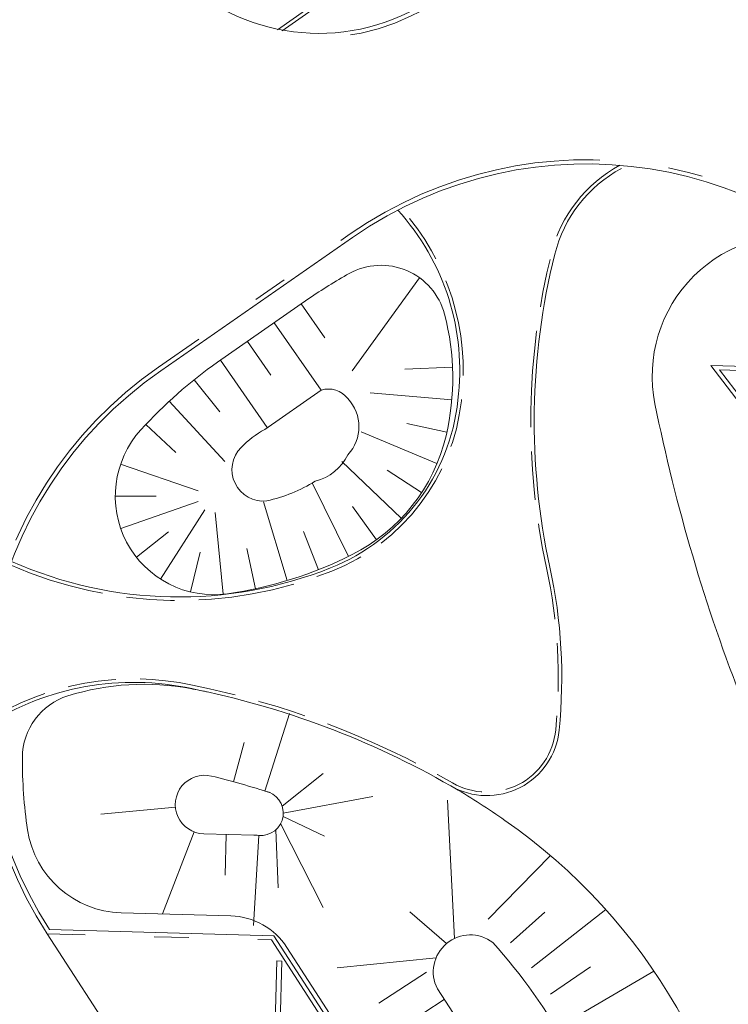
# Model space of a CAD drawing. Header units: metres. Extents: x 150385 to 171486, y 478588 to 485023.
# Tile 155 of 256: x 151207 to 151227, y 484000 to 484029. Entities that reach past the tile are written whole.
import ezdxf

# ---------------------------------------------------------------- set-up
doc = ezdxf.new("R2010")
doc.units = ezdxf.units.M
for name, pattern in [('VH-GELEIDEBAND', [6, 2, -2, 0, -2]), ('VH-OPSLUITBAND_100X200', [16, 8, -2, 4, -2]), ('VH-OPSLUITBAND_120X250', [26, 16, -4, 2, -4]), ('VH-OPSLUITBAND_60X200', [12, 6, -2, 2, -2])]:
    doc.linetypes.add(name, pattern=pattern)
doc.layers.add('N-GV-GW-TALUDARCERING-G', color=7, linetype='Continuous', lineweight=15, true_color=0x738c74)
doc.layers.add('N-WE-GW-GRONDWERKLIJN-G', color=7, linetype='Continuous', lineweight=30, true_color=0x4d4d4d)
for name, color, linetype, lineweight in [('N-WE-VH-KANTOPSLUITING_ACHTERKANTBAND-G', 7, 'Continuous', 5), ('N-WE-VH-KANTOPSLUITING_GELEIDEBAND-ANTRACIET_40_120X250-G', 7, 'VH-GELEIDEBAND', 35), ('N-WE-VH-KANTOPSLUITING_OPSLUITBAND-ANTRACIET_100X200-G', 7, 'VH-OPSLUITBAND_100X200', 35), ('N-WE-VH-KANTOPSLUITING_OPSLUITBAND-ANTRACIET_120X250-G', 7, 'VH-OPSLUITBAND_120X250', 35), ('N-WE-VH-KANTOPSLUITING_OPSLUITBAND_60X200-G', 7, 'VH-OPSLUITBAND_60X200', 35), ('N-WE-VH-KANTOPSLUITING_STOOTBAND-G', 7, 'Continuous', 35), ('N-WE-VH-MATERIAALGRENS-G', 7, 'Continuous', 9)]:
    doc.layers.add(name, color=color, linetype=linetype, lineweight=lineweight)

msp = doc.modelspace()

# ---------------------------------------------------------------- linework, layer by layer
at = {"layer": 'N-GV-GW-TALUDARCERING-G', "color": 7, "lineweight": 5}
for p, q in [((151218.285, 484021.248), (151216.329, 484018.553)), ((151214.859, 484020.491), (151215.541, 484019.509)), ((151214.078, 484019.949), (151215.433, 484017.999)), ((151213.298, 484019.407), (151213.976, 484018.432)), ((151212.518, 484018.865), (151213.873, 484016.915)), ((151219.237, 484018.667), (151217.86, 484018.607)), ((151211.757, 484018.297), (151212.5, 484017.371)), ((151211.037, 484017.677), (151212.649, 484015.933)), ((151219.216, 484017.718), (151216.851, 484017.925)), ((151210.363, 484017.008), (151211.227, 484016.194)), ((151218.787, 484015.874), (151216.596, 484016.791)), ((151219.072, 484016.779), (151217.912, 484017.037)), ((151209.63, 484015.862), (151211.875, 484015.087)), ((151217.753, 484014.293), (151216.035, 484015.933)), ((151218.343, 484015.036), (151217.349, 484015.686)), ((151216.222, 484013.186), (151215.177, 484015.319)), ((151209.474, 484014.929), (151210.661, 484014.93)), ((151209.632, 484013.997), (151211.875, 484014.776)), ((151210.787, 484012.532), (151212.068, 484014.532)), ((151214.455, 484012.492), (151213.769, 484014.766)), ((151217.038, 484013.67), (151216.343, 484014.632)), ((151212.6, 484012.095), (151212.37, 484014.459)), ((151210.086, 484013.167), (151211.018, 484013.902)), ((151215.353, 484012.803), (151214.919, 484013.908)), ((151213.536, 484012.255), (151213.286, 484013.416)), ((151211.656, 484012.161), (151211.935, 484013.316)), ((151213.802, 484006.402), (151214.521, 484008.641)), ((151212.901, 484006.67), (151213.21, 484007.804)), ((151214.305, 484005.968), (151215.493, 484006.909)), ((151214.337, 484005.759), (151216.928, 484006.248)), ((151219.291, 484002.138), (151219.089, 484006.138)), ((151211.216, 484005.934), (151209.058, 484005.737)), ((151214.261, 484005.46), (151215.496, 484003.038)), ((151214.331, 484005.67), (151215.535, 484005.1)), ((151211.754, 484005.222), (151210.838, 484002.847)), ((151212.687, 484005.147), (151212.655, 484003.971)), ((151213.627, 484005.119), (151213.479, 484002.512)), ((151214.126, 484005.285), (151214.194, 484003.599)), ((151220.267, 484002.692), (151222.072, 484004.537)), ((151219.065, 484001.992), (151218.001, 484002.911)), ((151220.916, 484002.012), (151221.907, 484002.898)), ((151221.519, 484001.291), (151223.675, 484002.972)), ((151218.76, 484001.575), (151215.901, 484001.289)), ((151218.486, 484001.163), (151217.105, 484000.267)), ((151222.073, 484000.53), (151223.236, 484001.319)), ((151222.574, 483999.735), (151225.069, 484001.192)), ((151218.998, 484000.373), (151216.236, 483998.582))]:
    msp.add_line(p, q, dxfattribs=at)
at = {"layer": 'N-WE-GW-GRONDWERKLIJN-G', "color": 7, "lineweight": 5, "flags": 128}
for points in [[(151215.082, 484020.646), (151212.438, 484018.81, 0.054303), (151210.219, 484016.853, 0.703299), (151212.725, 484012.11, 0.081403), (151216.331, 484013.24, 0.221537), (151219.049, 484016.68, 0.123007), (151219.006, 484020.193, 0.489416), (151216.247, 484021.371, 0.025128), (151215.082, 484020.646)], [(151213.118, 484016.342, 0.708351), (151213.864, 484014.795)], [(151212.186, 484009.26, 0.005761), (151211.656, 484009.366, 0.122514), (151208.105, 484009.155, 0.326371), (151206.786, 484007.371, 0.038798), (151206.936, 484005.281, 0.363285), (151209.648, 484002.88), (151212.819, 484002.792, -0.247146), (151214.444, 484001.878), (151223.653, 483987.632, 0.820179), (151228.392, 483989.816, -0.024312), (151227.94, 483993.132, 0.222421), (151220.754, 484005.555, 0.018372), (151219.306, 484006.487)], [(151213.672, 484005.117, 0.009664), (151213.49, 484005.125), (151212.035, 484005.166, -1.109181), (151212.256, 484006.835, -0.0212), (151213.975, 484006.346)], [(151213.627, 484005.119, 0.961532), (151213.802, 484006.402)]]:
    msp.add_lwpolyline(points, format="xyb", dxfattribs=at)
for points in [[(151213.8, 484016.864, 0.06625), (151213.118, 484016.342, 0.708351), (151213.864, 484014.795, 0.081403), (151215.264, 484015.362, 0.221537), (151216.207, 484016.131, 0.398137), (151216.205, 484017.752, 0.315682), (151215.433, 484017.999)], [(151222.426, 483995.087, 0.365506), (151223.513, 483994.731, 0.272361), (151223.949, 483995.459, 0.120995), (151220.404, 484002.021, 0.800196), (151218.799, 484000.679)]]:
    msp.add_lwpolyline(points, format="xyb", close=True, dxfattribs=at)
at = {"layer": 'N-WE-VH-KANTOPSLUITING_ACHTERKANTBAND-G', "color": 7, "lineweight": 5, "flags": 128}
for points in [[(151233.002, 484025.451, 0.359031), (151217.982, 484028.934, -0.346805), (151210.855, 484030.424, -0.436476), (151210.929, 484030.977), (151214.699, 484033.633), (151204.133, 484048.623), (151202.849, 484047.719)], [(151232.554, 484019.884, 0.400703), (151216.344, 484022.417), (151210.792, 484018.56, 0.40336), (151207.568, 484002.393), (151214.061, 484002.213), (151224.789, 483985.669), (151218.296, 483985.849), (151221.6, 483980.754), (151228.448, 483971.036)], [(151224.127, 484024.414, 0.210536), (151222.198, 484021.93, 0.115261), (151222.056, 484012.877, -0.078698), (151222.324, 484008.16, -0.543449), (151219.19, 484006.549, 0.080972), (151211.689, 484009.365, 0.198372), (151205.751, 484008.305, 0.198372)], [(151206.473, 484013.044, 0.201907), (151215.705, 484012.855, 0.278168), (151219.394, 484017.705, 0.219123), (151217.653, 484023.207, 0.218113)]]:
    msp.add_lwpolyline(points, format="xyb", dxfattribs=at)
for points in [[(151214.17, 484028.416), (151218.844, 484031.709)], [(151243.338, 483997.003), (151226.713, 484018.712), (151233.598, 484018.521)]]:
    msp.add_lwpolyline(points, dxfattribs=at)
at = {"layer": 'N-WE-VH-KANTOPSLUITING_GELEIDEBAND-ANTRACIET_40_120X250-G', "color": 7, "lineweight": 5, "ltscale": 2, "flags": 128}
msp.add_lwpolyline([(151329.125, 483993.799), (151329.275, 483993.587, -0.177945), (151329.453, 483992.921), (151329.018, 483988.124, -0.219942), (151326.92, 483984.49), (151325.372, 483983.398, -0.414214), (151324.536, 483983.543), (151322.001, 483987.139), (151307.206, 483976.713), (151309.74, 483973.117, -0.414156), (151309.595, 483972.281), (151308.86, 483971.762, -0.414271), (151308.024, 483971.907), (151305.489, 483975.503), (151286.607, 483962.197), (151289.141, 483958.6, -0.414214), (151288.996, 483957.764), (151287.115, 483956.432, -0.414809), (151282.929, 483957.153), (151257.278, 483993.553), (151232.907, 484025.378, 0.359031), (151218.036, 484028.827, -0.346825), (151210.763, 484030.348, -0.43677), (151210.86, 484031.075), (151214.531, 484033.662), (151204.104, 484048.456), (151202.919, 484047.621)], format="xyb", dxfattribs=at)
at = {"layer": 'N-WE-VH-KANTOPSLUITING_OPSLUITBAND-ANTRACIET_100X200-G', "color": 7, "lineweight": 5, "ltscale": 0.35, "flags": 128}
for points in [[(151224.079, 484024.502, 0.210536), (151222.101, 484021.955, 0.115261), (151221.958, 484012.856, -0.078698), (151222.224, 484008.17, -0.543449), (151219.239, 484006.636, 0.080963), (151211.709, 484009.463, 0.198344), (151205.698, 484008.389)], [(151206.437, 484012.95, 0.201781), (151215.742, 484012.762, 0.278129), (151219.493, 484017.694, 0.21808), (151217.746, 484023.254, 0.21808)]]:
    msp.add_lwpolyline(points, format="xyb", dxfattribs=at)
at = {"layer": 'N-WE-VH-KANTOPSLUITING_OPSLUITBAND-ANTRACIET_120X250-G', "color": 7, "lineweight": 5, "ltscale": 0.5, "flags": 128}
msp.add_lwpolyline([(151286.924, 483945.408), (151276.366, 483960.39), (151269.683, 483960.575), (151254.583, 483982.002), (151261.266, 483981.817), (151254.457, 483991.48), (151250.283, 483996.93), (151243.399, 483997.121), (151226.961, 484018.585), (151233.846, 484018.394), (151232.65, 484019.957, 0.400703), (151216.276, 484022.516), (151210.724, 484018.659, 0.404901), (151207.502, 484002.275), (151213.995, 484002.095), (151224.564, 483985.795), (151218.071, 483985.975), (151221.5, 483980.687), (151228.384, 483970.918), (151235.06, 483970.732), (151253.755, 483944.204), (151247.078, 483944.389), (151252.896, 483936.133), (151256.884, 483930.938), (151263.774, 483930.746), (151280.248, 483909.281), (151273.36, 483909.472), (151274.851, 483907.53, 0.402321), (151291.282, 483905.027), (151296.78, 483908.901, 0.402279), (151299.951, 483925.216), (151298.716, 483927.13), (151292.233, 483927.31), (151281.719, 483943.608), (151288.201, 483943.428), (151286.924, 483945.408)], format="xyb", dxfattribs=at)
at = {"layer": 'N-WE-VH-KANTOPSLUITING_OPSLUITBAND_60X200-G', "color": 7, "lineweight": 5, "flags": 128}
msp.add_lwpolyline([(151214.306, 484028.389), (151239.45, 484046.108), (151240.487, 484044.637), (151228.046, 484035.87)], dxfattribs=at)
at = {"layer": 'N-WE-VH-KANTOPSLUITING_STOOTBAND-G', "color": 7, "lineweight": 5, "elevation": 0}
msp.add_lwpolyline([(151214.25, 483999.687), (151214.3, 484001.486), (151214.15, 484001.49), (151214.1, 483999.691)], close=True, dxfattribs=at)
at = {"layer": 'N-WE-VH-MATERIAALGRENS-G', "color": 7, "lineweight": 5, "flags": 128}
for points in [[(151232.554, 484019.884, 0.400703), (151216.344, 484022.417), (151210.792, 484018.56, 0.40336), (151207.568, 484002.393), (151214.061, 484002.213), (151224.789, 483985.669), (151218.296, 483985.849), (151221.6, 483980.754), (151228.448, 483971.036)], [(151229.934, 484022.394, 0.539272), (151225.098, 484017.601, 0.04382), (151227.661, 484008.917, 0.28201), (151243.338, 483997.003), (151250.223, 483996.812), (151254.36, 483991.409), (151261.03, 483981.944), (151254.347, 483982.129), (151269.619, 483960.457), (151276.303, 483960.272), (151286.826, 483945.338)], [(151218.071, 483985.975), (151207.502, 484002.275, -0.016042)]]:
    msp.add_lwpolyline(points, format="xyb", dxfattribs=at)
msp.add_lwpolyline([(151243.338, 483997.003), (151226.713, 484018.712), (151233.598, 484018.521)], dxfattribs=at)

doc.saveas('drawing.dxf')
